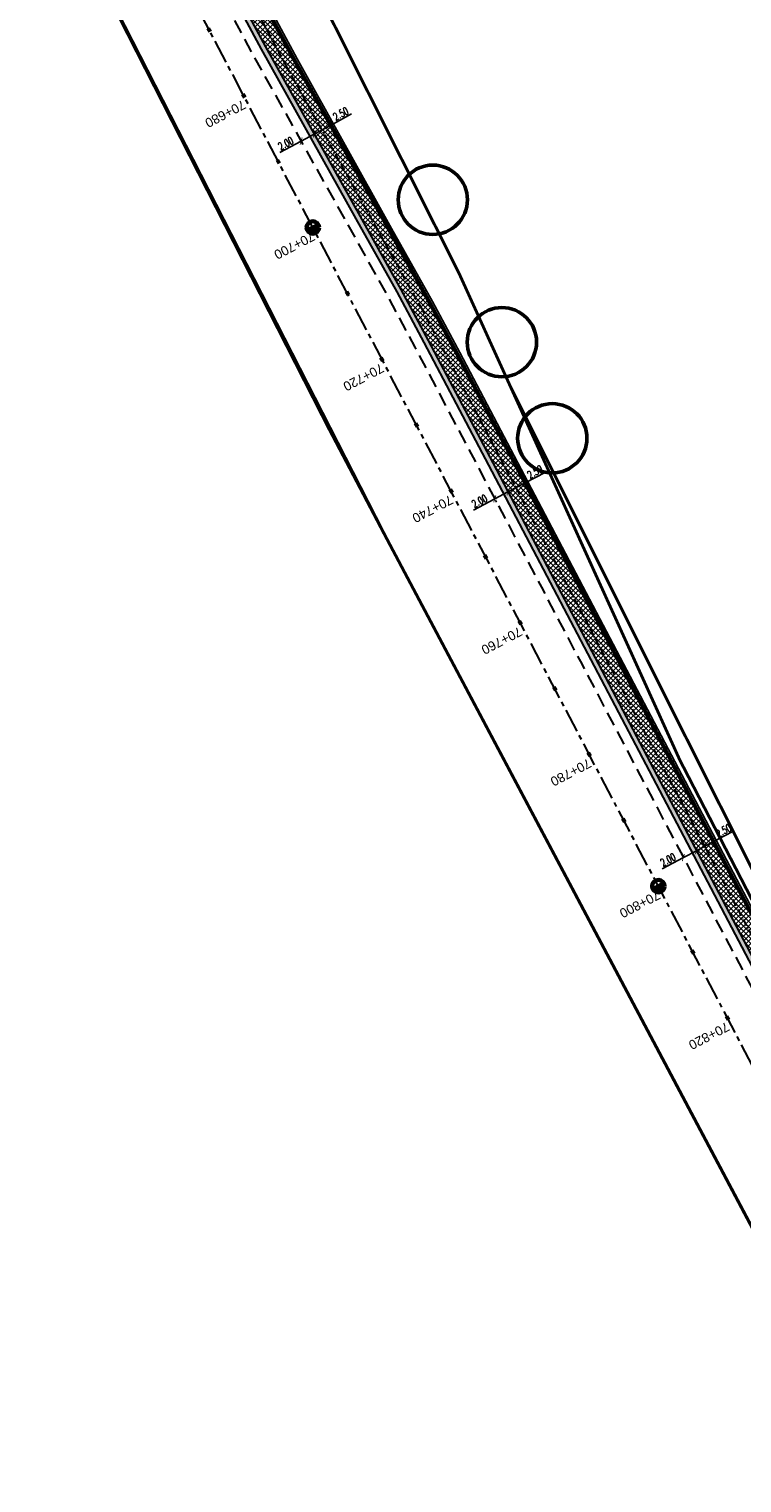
# Model space of a CAD drawing. Extents: x 7529638 to 7533737, y 5721204 to 5727900.
# Tile 3 of 24: x 7531635 to 7531731, y 5723895 to 5724091. Entities that reach past the tile are written whole.
import ezdxf

# ---------------------------------------------------------------- set-up
doc = ezdxf.new("R2010")
doc.units = 0
doc.header["$PDMODE"] = 1
doc.header["$PDSIZE"] = 0.3
for name, pattern in [('817-dzialki-09-05-04$0$HIDDEN', [0.375, 0.25, -0.125]), ('ACAD_ISO05W100', [33, 24, -3, 0, -3, 0, -3]), ('CENTER', [50.8, 31.75, -6.35, 6.35, -6.35]), ('HIDDEN', [9.525, 6.35, -3.175])]:
    doc.linetypes.add(name, pattern=pattern)
for name, color, linetype in [('C-DROGI-SYTUACJA-ETYKIETY', 7, 'Continuous'), ('D-pobocza', 60, 'Continuous'), ('D-wymiary', 1, 'Continuous')]:
    doc.layers.add(name, color=color, linetype=linetype)
for name, color, linetype, lineweight, true_color in [('D-bariery', 7, 'FENCELINE2', 30, 0xff0f0f), ('D-hatch-ciag-pieszo-rowerowy', 7, 'Continuous', 13, 0xff9f80), ('D-LR-etap-III', 7, '817-dzialki-09-05-04$0$HIDDEN', 50, 0x00008f), ('D-podzialy-dzialek', 7, 'Continuous', 50, 0xff3333), ('D-ścieki', 7, 'Continuous', 30, 0x0544ff)]:
    doc.layers.add(name, color=color, linetype=linetype, lineweight=lineweight, true_color=true_color)
for name, color, linetype, lineweight in [('D-krawędzie', 3, 'Continuous', 30), ('D-obrzeża', 2, 'Continuous', 30), ('D-oś', 10, 'CENTER', 30), ('D-pas-drogowy', 7, 'ACAD_ISO05W100', 50)]:
    doc.layers.add(name, color=color, linetype=linetype, lineweight=lineweight)
doc.styles.add('DIMTEXT', font='simplex.shx', dxfattribs={"width": 0.7})
doc.styles.get("Standard").update_dxf_attribs({"font": 'arial.ttf'})
doc.linetypes.add('FENCELINE2', pattern='A,6.35,-2.54,[132,ltypeshp.shx,S=2.54,R=0,X=-2.54,Y=0],-2.54,25.4', length=36.83)
doc.dimstyles.new('500', dxfattribs={"dimtxt": 1, "dimasz": 0.7, "dimexe": 0.2, "dimexo": 0.5, "dimgap": 0.2, "dimtad": 1, "dimrnd": 0.005, "dimzin": 0, "dimdsep": 46, "dimtxsty": 'DIMTEXT', "dimblk": 'ARCHTICK', "dimcen": 0, "dimclrd": 256, "dimclre": 256, "dimclrt": 2, "dimadec": 5, "dimazin": 0, "dimtfac": 1, "dimtofl": 0, "dimtmove": 0, "dimatfit": 3, "dimfxl": 1, "dimtolj": 1, "dimtzin": 0, "dimlwd": -1, "dimlwe": -1, "dimarcsym": 0})
pattern_1 = [(45, (0, 0), (-0.33675960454, 0.33675960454), []), (135, (0, 0), (-0.33675960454, -0.33675960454), [])]

# ---------------------------------------------------------------- blocks, each defined once
blk = doc.blocks.new('kilometraz')
at = {"linetype": 'ByBlock', "lineweight": -2}
blk.add_hatch(color=0, dxfattribs=at).paths.add_polyline_path([(0, -0.375, 0.414214), (0.375, 0, 0.414214), (0, 0.375)])
at = {"color": 0, "linetype": 'ByBlock', "lineweight": -2}
blk.add_line((0, 0.375), (0, -0.375), dxfattribs=at)
blk.add_circle((0, 0), 0.375, dxfattribs=at)
blk = doc.blocks.new('AeccTickLine')
at = {"color": 0, "linetype": 'ByBlock', "lineweight": -2}
blk.add_line((0, 1), (0, -1), dxfattribs=at)
blk = doc.blocks.new('_ArchTick')
at = {"color": 0, "linetype": 'ByBlock', "const_width": 0.15}
blk.add_lwpolyline([(-0.5, -0.5), (0.5, 0.5)], dxfattribs=at)
blk = doc.blocks.new('*D85')
at = {"layer": 'D-wymiary', "transparency": 16777216}
for p, q in [((7531701.47, 5724029.9), (7531704.34, 5724031.4)), ((7531699.26, 5724028.74), (7531701.47, 5724029.9)), ((7531699.5, 5724028.29), (7531699.36, 5724028.56)), ((7531701.71, 5724029.46), (7531701.57, 5724029.72))]:
    blk.add_line(p, q, dxfattribs=at)
at = {"layer": 'Defpoints', "color": 0, "transparency": 16777216}
for p in [(7531699.26, 5724028.74), (7531701.47, 5724029.9), (7531701.47, 5724029.9)]:
    blk.add_point(p, dxfattribs=at)
at = {"layer": 'D-wymiary', "transparency": 16777216, "xscale": 0.6999999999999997, "yscale": 0.6999999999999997, "zscale": 0.6999999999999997}
for p, rotation in [((7531701.47, 5724029.9), 27.74802577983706), ((7531699.26, 5724028.74), 207.7480257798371)]:
    blk.add_blockref('_ArchTick', p, dxfattribs=dict(at, rotation=rotation))
at = {"layer": 'D-wymiary', "color": 2, "transparency": 16777216, "insert": (7531702.89, 5724031.43), "char_height": 1, "attachment_point": 5, "rotation": 27.748, "style": 'DIMTEXT'}
blk.add_mtext('\\A1;2.50', dxfattribs=at)
blk = doc.blocks.new('*D89')
at = {"layer": 'D-wymiary', "transparency": 16777216}
for p, q in [((7531699.26, 5724028.74), (7531697.49, 5724027.81)), ((7531699.5, 5724028.29), (7531699.36, 5724028.56)), ((7531697.49, 5724027.81), (7531694.63, 5724026.3)), ((7531697.73, 5724027.36), (7531697.59, 5724027.63))]:
    blk.add_line(p, q, dxfattribs=at)
at = {"layer": 'Defpoints', "color": 0, "transparency": 16777216}
for p in [(7531699.26, 5724028.74), (7531697.49, 5724027.81), (7531697.49, 5724027.81)]:
    blk.add_point(p, dxfattribs=at)
at = {"layer": 'D-wymiary', "transparency": 16777216, "xscale": 0.6999999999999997, "yscale": 0.6999999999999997, "zscale": 0.6999999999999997}
for p, rotation in [((7531697.49, 5724027.81), 207.7480270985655), ((7531699.26, 5724028.74), 27.74802709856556)]:
    blk.add_blockref('_ArchTick', p, dxfattribs=dict(at, rotation=rotation))
at = {"layer": 'D-wymiary', "color": 2, "transparency": 16777216, "insert": (7531695.43, 5724027.51), "char_height": 1, "attachment_point": 5, "rotation": 27.748, "style": 'DIMTEXT'}
blk.add_mtext('\\A1;2.00', dxfattribs=at)
blk = doc.blocks.new('*D90')
at = {"layer": 'D-wymiary', "transparency": 16777216}
for p, q in [((7531722.84, 5723979.57), (7531719.98, 5723978.07)), ((7531722.61, 5723980.02), (7531722.75, 5723979.75)), ((7531724.61, 5723980.5), (7531722.84, 5723979.57)), ((7531724.38, 5723980.95), (7531724.52, 5723980.68))]:
    blk.add_line(p, q, dxfattribs=at)
at = {"layer": 'Defpoints', "color": 0, "transparency": 16777216}
for p in [(7531722.84, 5723979.57), (7531722.84, 5723979.57), (7531724.61, 5723980.5)]:
    blk.add_point(p, dxfattribs=at)
at = {"layer": 'D-wymiary', "transparency": 16777216, "xscale": 0.6999999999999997, "yscale": 0.6999999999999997, "zscale": 0.6999999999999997}
for p, rotation in [((7531722.84, 5723979.57), 207.7151053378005), ((7531724.61, 5723980.5), 27.71510533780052)]:
    blk.add_blockref('_ArchTick', p, dxfattribs=dict(at, rotation=rotation))
at = {"layer": 'D-wymiary', "color": 2, "transparency": 16777216, "insert": (7531720.78, 5723979.28), "char_height": 1, "attachment_point": 5, "rotation": 27.7151, "style": 'DIMTEXT'}
blk.add_mtext('\\A1;2.00', dxfattribs=at)
blk = doc.blocks.new('*D103')
at = {"layer": 'D-wymiary', "linetype": 'ByBlock', "transparency": 16777216}
for p, q in [((7531726.82, 5723981.67), (7531729.69, 5723983.17)), ((7531724.61, 5723980.5), (7531726.82, 5723981.67)), ((7531727.06, 5723981.22), (7531726.92, 5723981.49)), ((7531724.84, 5723980.06), (7531724.71, 5723980.33))]:
    blk.add_line(p, q, dxfattribs=at)
at = {"layer": 'Defpoints', "color": 0, "linetype": 'ByBlock', "transparency": 16777216}
for p in [(7531726.82, 5723981.67), (7531726.82, 5723981.67), (7531724.61, 5723980.5)]:
    blk.add_point(p, dxfattribs=at)
at = {"layer": 'D-wymiary', "linetype": 'ByBlock', "transparency": 16777216, "xscale": 0.6999999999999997, "yscale": 0.6999999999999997, "zscale": 0.6999999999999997}
for p, rotation in [((7531726.82, 5723981.67), 27.715105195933), ((7531724.61, 5723980.5), 207.715105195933)]:
    blk.add_blockref('_ArchTick', p, dxfattribs=dict(at, rotation=rotation))
at = {"layer": 'D-wymiary', "color": 2, "linetype": 'ByBlock', "transparency": 16777216, "insert": (7531728.24, 5723983.2), "char_height": 1, "attachment_point": 5, "rotation": 27.7151, "style": 'DIMTEXT'}
blk.add_mtext('\\A1;2.50', dxfattribs=at)
blk = doc.blocks.new('*D123')
at = {"layer": 'D-wymiary', "transparency": 16777216}
for p, q in [((7531675.38, 5724078.03), (7531678.22, 5724079.56)), ((7531673.21, 5724076.86), (7531675.38, 5724078.03)), ((7531675.61, 5724077.59), (7531675.47, 5724077.85)), ((7531673.44, 5724076.42), (7531673.3, 5724076.68))]:
    blk.add_line(p, q, dxfattribs=at)
at = {"layer": 'Defpoints', "color": 0, "transparency": 16777216}
for p in [(7531675.38, 5724078.03), (7531675.38, 5724078.03), (7531673.21, 5724076.86)]:
    blk.add_point(p, dxfattribs=at)
at = {"layer": 'D-wymiary', "transparency": 16777216, "xscale": 0.6999999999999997, "yscale": 0.6999999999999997, "zscale": 0.6999999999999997}
for p, rotation in [((7531673.21, 5724076.86), 208.289932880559), ((7531675.38, 5724078.03), 28.28993288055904)]:
    blk.add_blockref('_ArchTick', p, dxfattribs=dict(at, rotation=rotation))
at = {"layer": 'D-wymiary', "color": 2, "transparency": 16777216, "insert": (7531676.78, 5724079.58), "char_height": 1, "attachment_point": 5, "rotation": 28.2899, "style": 'DIMTEXT'}
blk.add_mtext('\\A1;2.50', dxfattribs=at)
blk = doc.blocks.new('*D124')
at = {"layer": 'D-wymiary', "transparency": 16777216}
for p, q in [((7531671.45, 5724075.91), (7531668.6, 5724074.38)), ((7531673.21, 5724076.86), (7531671.45, 5724075.91)), ((7531671.68, 5724075.47), (7531671.54, 5724075.74)), ((7531673.44, 5724076.42), (7531673.3, 5724076.68))]:
    blk.add_line(p, q, dxfattribs=at)
at = {"layer": 'Defpoints', "color": 0, "transparency": 16777216}
for p in [(7531671.45, 5724075.91), (7531671.45, 5724075.91), (7531673.21, 5724076.86)]:
    blk.add_point(p, dxfattribs=at)
at = {"layer": 'D-wymiary', "transparency": 16777216, "xscale": 0.6999999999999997, "yscale": 0.6999999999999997, "zscale": 0.6999999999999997}
for p, rotation in [((7531673.21, 5724076.86), 28.28993289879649), ((7531671.45, 5724075.91), 208.2899328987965)]:
    blk.add_blockref('_ArchTick', p, dxfattribs=dict(at, rotation=rotation))
at = {"layer": 'D-wymiary', "color": 2, "transparency": 16777216, "insert": (7531669.38, 5724075.6), "char_height": 1, "attachment_point": 5, "rotation": 28.2899, "style": 'DIMTEXT'}
blk.add_mtext('\\A1;2.00', dxfattribs=at)

msp = doc.modelspace()

# ---------------------------------------------------------------- hatches: boundary and pattern name
at = {"layer": 'D-hatch-ciag-pieszo-rowerowy'}
h = msp.add_hatch(dxfattribs=at)
h.set_pattern_fill('ANSI37', color=256, scale=0.15, style=0)
h.set_pattern_definition(pattern_1)
h.paths.add_polyline_path([(7531670.459, 5724086.719), (7531652.861, 5724119.415), (7531649.994, 5724119.544), (7531666.66, 5724088.578), (7531679.391, 5724065.76), (7531684.868, 5724055.947), (7531688.519, 5724049.118), (7531697.217, 5724032.629), (7531705.519, 5724016.848), (7531710.985, 5724006.444), (7531717.725, 5723993.613), (7531720.609, 5723993.497), (7531714.804, 5724004.546), (7531709.338, 5724014.95), (7531701.035, 5724030.733), (7531692.333, 5724047.23), (7531688.668, 5724054.085), (7531683.18, 5724063.918)])
h = msp.add_hatch(dxfattribs=at)
h.set_pattern_fill('ANSI37', color=256, scale=0.15, style=0)
h.set_pattern_definition(pattern_1)
h.paths.add_polyline_path([(7531754.352, 5723930.752), (7531754.819, 5723928.454), (7531757.839, 5723926.145), (7531757.375, 5723928.427)])
h.paths.add_polyline_path([(7531731.715, 5723966.988), (7531733.968, 5723968.068), (7531731.885, 5723972.032), (7531724.979, 5723985.179), (7531720.609, 5723993.497), (7531717.725, 5723993.613), (7531728.066, 5723973.93)])
at = {"layer": 'D-ścieki', "linetype": 'ByBlock', "true_color": 0x00cccc}
h = msp.add_hatch(color=132, dxfattribs=at)
edge = h.paths.add_edge_path()
edge.add_line((7531737.416, 5723957.405), (7531736.306, 5723956.962))
edge.add_line((7531736.306, 5723956.962), (7531727.535, 5723973.651))
edge.add_line((7531727.535, 5723973.651), (7531720.628, 5723986.798))
edge.add_line((7531720.628, 5723986.798), (7531710.454, 5724006.165))
edge.add_line((7531710.454, 5724006.165), (7531704.988, 5724016.569))
edge.add_line((7531704.988, 5724016.569), (7531696.686, 5724032.349))
edge.add_line((7531696.686, 5724032.349), (7531687.989, 5724048.837))
edge.add_line((7531687.989, 5724048.837), (7531684.341, 5724055.659))
edge.add_line((7531684.341, 5724055.659), (7531678.867, 5724065.468))
edge.add_line((7531678.867, 5724065.468), (7531666.134, 5724088.29))
edge.add_line((7531666.134, 5724088.29), (7531645.571, 5724126.496))
edge.add_arc((7531672.516, 5724140.998), 30.6, 198.0068, 208.28993, ccw=False)
edge.add_line((7531643.415, 5724131.539), (7531641.442, 5724137.609))
edge.add_arc((7531613.482, 5724128.52), 29.4, 18.0068, 27.68842)
edge.add_line((7531639.515, 5724142.181), (7531638.604, 5724143.917))
edge.add_line((7531638.604, 5724143.917), (7531639.136, 5724144.196))
edge.add_line((7531639.136, 5724144.196), (7531640.046, 5724142.46))
edge.add_arc((7531613.482, 5724128.52), 30, 18.0068, 27.68842, ccw=False)
edge.add_line((7531642.012, 5724137.794), (7531643.985, 5724131.724))
edge.add_arc((7531672.516, 5724140.998), 30, 198.0068, 208.28993)
edge.add_line((7531646.099, 5724126.78), (7531666.66, 5724088.578))
edge.add_line((7531666.66, 5724088.578), (7531679.391, 5724065.76))
edge.add_line((7531679.391, 5724065.76), (7531684.868, 5724055.947))
edge.add_line((7531684.868, 5724055.947), (7531688.519, 5724049.118))
edge.add_line((7531688.519, 5724049.118), (7531697.217, 5724032.629))
edge.add_line((7531697.217, 5724032.629), (7531705.519, 5724016.848))
edge.add_line((7531705.519, 5724016.848), (7531710.985, 5724006.444))
edge.add_line((7531710.985, 5724006.444), (7531721.159, 5723987.077))
edge.add_line((7531721.159, 5723987.077), (7531728.066, 5723973.93))
edge.add_line((7531728.066, 5723973.93), (7531736.632, 5723957.631))
edge.add_line((7531736.632, 5723957.631), (7531737.21, 5723957.862))
edge.add_line((7531737.21, 5723957.862), (7531737.416, 5723957.405))

# ---------------------------------------------------------------- linework, layer by layer
at = {"layer": 'D-bariery', "ltscale": 0.05, "flags": 128}
msp.add_lwpolyline([(7531734.881, 5723966.869), (7531732.106, 5723972.149), (7531725.2, 5723985.295), (7531715.025, 5724004.662), (7531709.56, 5724015.066), (7531701.256, 5724030.849), (7531692.554, 5724047.347), (7531688.887, 5724054.205), (7531683.398, 5724064.039), (7531670.678, 5724086.839), (7531650.127, 5724125.022, -0.0448988), (7531648.207, 5724129.513), (7531644.33, 5724141.441, 0.0041232), (7531642.358, 5724146.664), (7531634.724, 5724160.674), (7531619.643, 5724189.954, 0.0119394), (7531616.246, 5724194.949), (7531608.428, 5724205.159, -0.0424273), (7531605.942, 5724209.049), (7531593.457, 5724232.804), (7531571.935, 5724273.831), (7531559.31, 5724297.911), (7531534.074, 5724346.085), (7531521.203, 5724370.635)], format="xyb", dxfattribs=at)
at = {"layer": 'D-krawędzie', "linetype": 'HIDDEN', "ltscale": 0.3, "flags": 128}
msp.add_lwpolyline([(7530572.01, 5726166.06), (7530620.381, 5726072.761), (7530641.555, 5726032.008), (7530660.961, 5725995.07), (7530689.128, 5725941.54), (7530707.336, 5725907.032), (7530725.256, 5725873.093), (7530743.97, 5725837.654), (7530770.527, 5725787.119), (7530787.864, 5725754.267), (7530809.898, 5725712.542), (7530824.739, 5725684.389), (7530840.856, 5725653.693), (7530860.675, 5725616.154), (7530865.283, 5725607.394), (7530878.05, 5725583.08), (7530918.172, 5725507.178), (7530950.163, 5725446.305), (7530993.419, 5725364.265), (7531022.766, 5725308.719), (7531053.81, 5725249.872), (7531081.166, 5725197.875), (7531103.902, 5725154.541), (7531128.123, 5725108.448), (7531149.3, 5725068.25), (7531167.38, 5725033.767), (7531197.165, 5724976.988), (7531228.151, 5724918.034), (7531253.153, 5724870.491), (7531286.796, 5724806.654), (7531306.74, 5724768.665), (7531335.094, 5724714.652), (7531357.319, 5724672.439), (7531373.645, 5724641.454), (7531392.162, 5724605.999), (7531418.48, 5724555.853), (7531439.727, 5724515.582), (7531468.399, 5724461.077), (7531491.782, 5724416.528), (7531531.99, 5724339.833), (7531557.227, 5724291.659), (7531569.852, 5724267.577), (7531591.376, 5724226.548), (7531610.004, 5724191.103), (7531616.883, 5724177.999), (7531629.985, 5724153.025), (7531641.007, 5724132.022), (7531664.906, 5724087.617), (7531677.644, 5724064.786), (7531683.112, 5724054.988), (7531686.753, 5724048.18), (7531695.448, 5724031.697), (7531703.749, 5724015.917), (7531709.214, 5724005.514), (7531719.389, 5723986.147), (7531726.295, 5723973), (7531732.741, 5723960.736), (7531735.13, 5723956.19)], dxfattribs=at)
at = {"layer": 'D-LR-etap-III', "ltscale": 10, "flags": 128}
msp.add_lwpolyline([(7531750.474, 5723895.103, 0.4, 0.4, 0), (7531750.505, 5723895.13, 0.4, 0.4, 0), (7531682.71, 5724022.92, 0.4, 0.4, 0), (7531619.177, 5724147.204, 0.4, 0.4, 0), (7531592.309, 5724198.489, 0.4, 0.4, 0), (7531553.264, 5724272.919, 0.4, 0.4, 0), (7531504.02, 5724366.79, 0.4, 0.4, 0), (7531482.09, 5724407.62, 0.4, 0.4, 0), (7531412.35, 5724541.183, 0.4, 0.4, 0), (7531388.464, 5724586.93, 0.4, 0.4, 0), (7531345.12, 5724669.94, 0.4, 0.4, 0), (7531127.66, 5725081.67, 0.4, 0.4, 0), (7531059.253, 5725211.041, 0.4, 0.4, 0), (7531008.007, 5725307.954, 0.4, 0.4, 0), (7530964.182, 5725390.836, 0.4, 0.4, 0), (7530914.557, 5725484.684, 0.4, 0.4, 0), (7530865.243, 5725577.494, 0.4, 0.4, 0), (7530840.085, 5725624.059, 0.4, 0.4, 0), (7530802.56, 5725694.925, 0.4, 0.4, 0), (7530755.54, 5725787.51, 0.4, 0.4, 0), (7530708.718, 5725876.303, 0.4, 0.4, 0), (7530695.12, 5725902.09, 0.4, 0.4, 0), (7530642.914, 5726001.078, 0.4, 0.4, 0), (7530634.935, 5726016.147, 0.4, 0.4, 0), (7530610.82, 5726061.93, 0.4, 0.4, 0), (7530610.82, 5726061.93, 0.4, 0.4, 0), (7530607.21, 5726063.51, 0.4, 0.4, 0), (7530597.42, 5726080.68, 0.4, 0.4, 0), (7530591.16, 5726088.44, 0.4, 0.4, 0), (7530581.28, 5726107.21, 0.4, 0.4, 0), (7530571.29, 5726130.56, 0.4, 0.4, 0), (7530549.555, 5726171.527, 0.4, 0.4, 0), (7530531.014, 5726206.474, 0.4, 0.4, 0), (7530516.461, 5726236.017, 0.4, 0.4, 0), (7530500.799, 5726266.141, 0.4, 0.4, 0), (7530491.35, 5726283.94, 0.4, 0.4, 0), (7530482.4, 5726303.41, 0.4, 0.4, 0), (7530482.4, 5726303.41, 0.4, 0.4, 0), (7530450.41, 5726357.28, 0.4, 0.4, 0), (7530397.759, 5726458.5, 0.4, 0.4, 0), (7530334.708, 5726583.665, 0.4, 0.4, 0), (7530303.939, 5726645.168, 0.4, 0.4, 0), (7530300.51, 5726651.778, 0.4, 0.4, 0), (7530289.214, 5726671.967, 0.4, 0.4, 0), (7530281.54, 5726685.57, 0.4, 0.4, 0), (7530261.371, 5726724.163, 0.4, 0.4, 0), (7530254.03, 5726738.21, 0.4, 0.4, 0), (7530197.22, 5726845.06, 0.4, 0.4, 0), (7530194.71, 5726849.15, 0.4, 0.4, 0), (7530195.92, 5726850.75, 0.4, 0.4, 0), (7530170.547, 5726892.961, 0.4, 0.4, 0), (7530143.175, 5726945.066, 0.4, 0.4, 0), (7530105.06, 5727018.32, 0.4, 0.4, 0), (7530100.06, 5727027.16, 0.4, 0.4, 0), (7530062.319, 5727099.625, 0.4, 0.4, 0), (7530015.379, 5727189.42, 0.4, 0.4, 0), (7529983.208, 5727250.207, 0.4, 0.4, 0), (7529953.284, 5727306.747, 0.4, 0.4, 0), (7529900.671, 5727406.159, 0.4, 0.4, 0), (7529890.63, 5727425.131, 0.4, 0.4, 0), (7529875.155, 5727454.426, 0.4, 0.4, 0), (7529857.56, 5727487.787, 0.4, 0.4, 0), (7529835.194, 5727530.193, 0.4, 0.4, 0), (7529811.741, 5727574.662, 0.4, 0.4, 0), (7529792.102, 5727611.923, 0.4, 0.4, 0), (7529768.066, 5727657.47, 0.4, 0.4, 0), (7529755.211, 5727682.131, 0.4, 0.4, 0), (7529753.31, 5727681.13, 0.4, 0.4, 0), (7529739.21, 5727707.77, 0.4, 0.4, 0), (7529735.395, 5727711.252, 0.4, 0.4, 0), (7529725.42, 5727730.2, 0.4, 0.4, 0), (7529723.55, 5727729.88, 0.4, 0.4, 0), (7529697.302, 5727779.642, 0.4, 0.4, 0), (7529719.413, 5727790.898, 0.4, 0.4, 0), (7529736.46, 5727758.74, 0.4, 0.4, 0.0460321), (7529740.444, 5727753.465, 0.4, 0.4, 0), (7529741.648, 5727752.231, 0.4, 0.4, -0.0717852), (7529745.223, 5727747.325, 0.4, 0.4, 0), (7529749.949, 5727738.389, 0.4, 0.4, 0), (7529777.124, 5727686.992, 0.4, 0.4, 0), (7529796.062, 5727651.09, 0.4, 0.4, 0), (7529814.579, 5727616.605, 0.4, 0.4, 0), (7529839.955, 5727570.082, 0.4, 0.4, 0), (7529859.864, 5727533.021, 0.4, 0.4, 0), (7529880.997, 5727493.182, 0.4, 0.4, 0), (7529904.798, 5727448.507, 0.4, 0.4, 0), (7529920.757, 5727418.287, 0.4, 0.4, 0), (7529946.499, 5727367.895, 0.4, 0.4, 0), (7529971.896, 5727319.981, 0.4, 0.4, 0), (7529988.437, 5727288.487, 0.4, 0.4, 0), (7529996.992, 5727272.627, 0.4, 0.4, 0), (7530017.129, 5727234.286, 0.4, 0.4, 0), (7530032.82, 5727204.742, 0.4, 0.4, 0), (7530051.161, 5727170.054, 0.4, 0.4, 0), (7530068.798, 5727136.771, 0.4, 0.4, 0), (7530090.027, 5727095.971, 0.4, 0.4, 0), (7530107.701, 5727063.401, 0.4, 0.4, 0), (7530136.275, 5727011.384, 0.4, 0.4, 0), (7530162.713, 5726962.886, 0.4, 0.4, 0), (7530186.28, 5726918.985, 0.4, 0.4, 0), (7530207.082, 5726878.943, 0.4, 0.4, 0), (7530230.626, 5726834.519, 0.4, 0.4, 0), (7530260.222, 5726778.245, 0.4, 0.4, 0), (7530265.608, 5726773.238, 0.4, 0.4, 0), (7530276.571, 5726763.69, 0.4, 0.4, 0), (7530289.767, 5726738.01, 0.4, 0.4, 0), (7530291.165, 5726721.546, 0.4, 0.4, 0), (7530295.342, 5726713.088, 0.4, 0.4, 0), (7530301.678, 5726700.637, 0.4, 0.4, 0), (7530324.365, 5726656.792, 0.4, 0.4, 0), (7530342.136, 5726623.047, 0.4, 0.4, 0), (7530359.054, 5726590.648, 0.4, 0.4, 0), (7530382.017, 5726547.444, 0.4, 0.4, 0), (7530405.164, 5726503.164, 0.4, 0.4, 0), (7530426.654, 5726462.186, 0.4, 0.4, 0), (7530447.035, 5726423.303, 0.4, 0.4, 0), (7530470, 5726379.319, 0.4, 0.4, 0), (7530489.471, 5726342.493, 0.4, 0.4, 0), (7530508.631, 5726306.285, 0.4, 0.4, 0), (7530529.209, 5726266.894, 0.4, 0.4, 0), (7530544.133, 5726237.806, 0.4, 0.4, 0), (7530554.936, 5726217.866, 0.4, 0.4, 0.0204379), (7530556.557, 5726215.146, 0.4, 0.4, 0), (7530564.205, 5726203.429, 0.4, 0.4, -0.0241664), (7530566.219, 5726199.99, 0.4, 0.4, 0), (7530569.433, 5726193.841, 0.4, 0.4, -0.0214946), (7530571.303, 5726189.853, 0.4, 0.4, 0), (7530574.17, 5726182.99, 0.4, 0.4, 0.0225353), (7530576.043, 5726179.017, 0.4, 0.4, 0), (7530580.578, 5726170.428, 0.4, 0.4, 0), (7530583.3, 5726167.41, 0.4, 0.4, 0), (7530588.019, 5726160.183, 0.4, 0.4, 0), (7530598.618, 5726155.264, 0.4, 0.4, 0), (7530608.258, 5726140.497, 0.4, 0.4, 0), (7530603.27, 5726136.83, 0.4, 0.4, 0), (7530606.53, 5726131.84, 0.4, 0.4, 0), (7530603.992, 5726123.395, 0.4, 0.4, 0), (7530604.725, 5726122.208, 0.4, 0.4, -0.0171909), (7530608.179, 5726116.165, 0.4, 0.4, 0), (7530628.536, 5726077.513, 0.4, 0.4, 0), (7530650.61, 5726035.728, 0.4, 0.4, 0), (7530669.66, 5725998.908, 0.4, 0.4, 0), (7530697.662, 5725945.732, 0.4, 0.4, 0), (7530716.009, 5725911.041, 0.4, 0.4, 0), (7530734.249, 5725876.731, 0.4, 0.4, 0), (7530752.493, 5725841.77, 0.4, 0.4, 0), (7530779.501, 5725790.396, 0.4, 0.4, 0), (7530796.713, 5725757.721, 0.4, 0.4, 0), (7530818.11, 5725716.812, 0.4, 0.4, 0), (7530832.483, 5725688.463, 0.4, 0.4, 0), (7530848.599, 5725657.77, 0.4, 0.4, 0), (7530868.416, 5725620.234, 0.4, 0.4, 0), (7530873.03, 5725611.462, 0.4, 0.4, 0), (7530879.813, 5725598.545, 0.4, 0.4, 0.1336076), (7530886.517, 5725591.336, 0.4, 0.4, 0), (7530889.092, 5725589.736, 0.4, 0.4, -0.0197443), (7530902.424, 5725580.208, 0.4, 0.4, 0), (7530905.83, 5725573.47, 0.4, 0.4, -0.019389), (7530909.092, 5725555.549, 0.4, 0.4, 0), (7530909.405, 5725546.422, 0.4, 0.4, 0), (7530926.738, 5725511.613, 0.4, 0.4, 0), (7530959.045, 5725450.186, 0.4, 0.4, 0), (7531002.124, 5725368.289, 0.4, 0.4, 0), (7531031.647, 5725313.275, 0.4, 0.4, 0), (7531063.399, 5725254.295, 0.4, 0.4, 0), (7531090.471, 5725202.703, 0.4, 0.4, 0), (7531113.223, 5725158.577, 0.4, 0.4, 0), (7531150.831, 5725086.712, 0.4, 0.4, 0), (7531159.28, 5725076.787, 0.4, 0.4, 0), (7531166.31, 5725074.58, 0.4, 0.4, 0), (7531172.29, 5725062.58, 0.4, 0.4, 0), (7531170.59, 5725055.606, 0.4, 0.4, 0), (7531174.952, 5725040.351, 0.4, 0.4, 0), (7531205.998, 5724981.579, 0.4, 0.4, 0), (7531237.222, 5724922.816, 0.4, 0.4, 0), (7531262.39, 5724875.283, 0.4, 0.4, 0), (7531296.078, 5724811.596, 0.4, 0.4, 0), (7531315.935, 5724773.526, 0.4, 0.4, 0), (7531345.276, 5724720.081, 0.4, 0.4, 0), (7531366.586, 5724677.208, 0.4, 0.4, 0), (7531382.715, 5724645.976, 0.4, 0.4, 0), (7531401.299, 5724610.875, 0.4, 0.4, 0), (7531427.288, 5724560.489, 0.4, 0.4, 0), (7531449.111, 5724520.398, 0.4, 0.4, 0), (7531477.65, 5724466.021, 0.4, 0.4, 0), (7531500.996, 5724421.113, 0.4, 0.4, 0), (7531512.961, 5724397.937, 0.4, 0.4, 0.002391), (7531518.819, 5724389.827, 0.4, 0.4, 0), (7531526.32, 5724379.39, 0.4, 0.4, 0), (7531539.05, 5724355.274, 0.4, 0.4, 0), (7531567.497, 5724301.386, 0.4, 0.4, 0), (7531601.021, 5724241.29, 0.4, 0.4, 0), (7531634.984, 5724179.164, 0.4, 0.4, 0), (7531649, 5724153.82, 0.4, 0.4, 0), (7531666.786, 5724113.659, 0.4, 0.4, 0), (7531674.55, 5724094.21, 0.4, 0.4, 0), (7531682.84, 5724077.713, 0.4, 0.4, 0), (7531692.69, 5724058.11, 0.4, 0.4, 0), (7531692.69, 5724058.11, 0.4, 0.4, 0), (7531699.47, 5724043.17, 0.4, 0.4, 0), (7531719.792, 5724002.494, 0.4, 0.4, 0), (7531737.748, 5723966.758, 0.4, 0.4, 0), (7531754.514, 5723945.886, 0.4, 0.4, 0), (7531764.652, 5723934.667, 0.4, 0.4, 0), (7531780.08, 5723929.25, 0.4, 0.4, 0), (7531792.612, 5723906.338, 0.4, 0.4, 0), (7531792.612, 5723906.338, 0.4, 0.4, 0), (7531756.962, 5723883.055, 0.4, 0.4, 0), (7531750.46, 5723895.13, 0.4, 0.4, 0), (7531750.46, 5723895.13, 0, 0, 0)], format="xyseb", dxfattribs=at)
at = {"layer": 'D-obrzeża'}
msp.add_lwpolyline([(7531780.894, 5723900.509), (7531779.425, 5723903.067, 0.1186133), (7531777.818, 5723904.767), (7531765.06, 5723913.076, -0.2009158), (7531758.547, 5723922.659), (7531755.443, 5723937.941, 0.1118002), (7531751.816, 5723945.995), (7531743.065, 5723957.61, 0.0485965), (7531740.441, 5723960.466), (7531738.437, 5723962.263, -0.089262), (7531734.082, 5723967.852), (7531731.885, 5723972.032), (7531724.979, 5723985.179), (7531714.804, 5724004.546), (7531709.338, 5724014.95), (7531701.035, 5724030.733), (7531692.333, 5724047.23), (7531688.668, 5724054.085), (7531683.18, 5724063.918), (7531670.459, 5724086.719), (7531649.907, 5724124.904, -0.0448988)], format="xyb", dxfattribs=at)
at = {"layer": 'D-oś', "ltscale": 0.1}
msp.add_lwpolyline([(7531812.381, 5723798.617), (7531655.397, 5724097.9), (7531637.916, 5724130.379), (7531626.886, 5724151.399), (7531613.784, 5724176.372), (7531606.906, 5724189.475), (7531588.276, 5724224.922), (7531566.752, 5724265.952), (7531554.126, 5724290.035), (7531528.89, 5724338.207), (7531488.683, 5724414.901), (7531465.302, 5724459.448)], dxfattribs=at)
at = {"layer": 'D-oś', "ltscale": 0.03}
msp.add_lwpolyline([(7531648.088, 5724125.646), (7531669.363, 5724086.118), (7531669.363, 5724086.118), (7531687.571, 5724053.485), (7531687.571, 5724053.485), (7531687.571, 5724053.485), (7531687.571, 5724053.485), (7531733.076, 5723967.067, 0.0890601), (7531737.423, 5723961.493), (7531739.516, 5723959.617, -0.0485965), (7531742.14, 5723956.76), (7531750.648, 5723945.469, -0.1118002), (7531754.274, 5723937.414), (7531757.426, 5723921.898, 0.2009158), (7531763.94, 5723912.314), (7531771.974, 5723907.082, -0.1312282), (7531777.15, 5723901.327), (7531783.375, 5723889.12)], format="xyb", dxfattribs=at)
at = {"layer": 'D-pas-drogowy', "ltscale": 0.2, "flags": 128}
msp.add_lwpolyline([(7531633.019, 5724182.834, 0.4, 0.4, 0), (7531617.559, 5724211.608, 0.4, 0.4, 0), (7531566.784, 5724302.736, 0.4, 0.4, 0), (7531538.419, 5724356.47, 0.4, 0.4, 0), (7531526.32, 5724379.39, 0.4, 0.4, 0), (7531516.102, 5724393.607, 0.4, 0.4, 0.0014851), (7531513.78, 5724396.838, 0.4, 0.4, 0), (7531501.87, 5724413.41, 0.4, 0.4, 0), (7531474.926, 5724464.508, 0.4, 0.4, 0), (7531446.2, 5724518.992, 0.4, 0.4, 0), (7531424.962, 5724559.262, 0.4, 0.4, 0), (7531398.444, 5724609.566, 0.4, 0.4, 0), (7531379.647, 5724645.216, 0.4, 0.4, 0), (7531365.23, 5724672.56, 0.4, 0.4, 0), (7531341.306, 5724717.915, 0.4, 0.4, 0), (7531312.9, 5724771.789, 0.4, 0.4, 0), (7531292.591, 5724810.307, 0.4, 0.4, 0), (7531259.392, 5724873.271, 0.4, 0.4, 0), (7531233.74, 5724921.923, 0.4, 0.4, 0), (7531203.073, 5724980.092, 0.4, 0.4, 0), (7531173.471, 5725036.225, 0.4, 0.4, 0), (7531168.27, 5725046.09, 0.4, 0.4, 0), (7531172.29, 5725062.58, 0.4, 0.4, 0), (7531166.31, 5725074.58, 0.4, 0.4, 0), (7531150.32, 5725079.6, 0.4, 0.4, 0), (7531141.5, 5725096.43, 0.4, 0.4, 0), (7531109.312, 5725157.814, 0.4, 0.4, 0), (7531086.641, 5725201.048, 0.4, 0.4, 0), (7531059.198, 5725253.384, 0.4, 0.4, 0), (7531028.207, 5725312.489, 0.4, 0.4, 0), (7530999.105, 5725367.99, 0.4, 0.4, 0), (7530956.248, 5725449.725, 0.4, 0.4, 0), (7530924.398, 5725510.464, 0.4, 0.4, 0), (7530897.51, 5725561.74, 0.4, 0.4, 0), (7530894.46, 5725566.14, 0.4, 0.4, 0), (7530892.16, 5725570.49, 0.4, 0.4, 0), (7530869.363, 5725613.307, 0.4, 0.4, 0), (7530861.694, 5725627.705, 0.4, 0.4, 0), (7530852.74, 5725644.52, 0.4, 0.4, 0), (7530831.51, 5725684.2, 0.4, 0.4, 0), (7530811.13, 5725722.52, 0.4, 0.4, 0), (7530792.348, 5725757.941, 0.4, 0.4, 0), (7530768.03, 5725803.8, 0.4, 0.4, 0), (7530748.769, 5725840.179, 0.4, 0.4, 0), (7530727.7, 5725879.97, 0.4, 0.4, 0), (7530712.098, 5725909.545, 0.4, 0.4, 0), (7530693.644, 5725944.645, 0.4, 0.4, 0), (7530665.702, 5725997.539, 0.4, 0.4, 0), (7530641.76, 5726042.88, 0.4, 0.4, 0), (7530616.5, 5726091.48, 0.4, 0.4, 0), (7530604.628, 5726114.32, 0.4, 0.4, -0.0077628), (7530602.5, 5726118.43, 0.4, 0.4, 0), (7530603.992, 5726123.395, 0.4, 0.4, 0), (7530606.53, 5726131.84, 0.4, 0.4, 0), (7530603.27, 5726136.83, 0.4, 0.4, 0), (7530593.776, 5726151.369, 0.4, 0.4, 0), (7530590.203, 5726156.84, 0.4, 0.4, 0), (7530583.3, 5726167.41, 0.4, 0.4, 0), (7530580.578, 5726170.428, 0.4, 0.4, 0), (7530575.85, 5726175.67, 0.4, 0.4, 0), (7530569.01, 5726186.66, 0.4, 0.4, 0), (7530562.555, 5726199.189, 0.4, 0.4, 0), (7530555.67, 5726211.39, 0.4, 0.4, 0), (7530548.29, 5726224.23, 0.4, 0.4, 0), (7530540.58, 5726237.71, 0.4, 0.4, 0), (7530532.68, 5726252.65, 0.4, 0.4, 0), (7530524.06, 5726269.35, 0.4, 0.4, 0), (7530502.82, 5726309.91, 0.4, 0.4, 0), (7530488.83, 5726336.63, 0.4, 0.4, 0), (7530466.03, 5726380.16, 0.4, 0.4, 0), (7530438.47, 5726432.77, 0.4, 0.4, 0), (7530424.53, 5726459.09, 0.4, 0.4, 0), (7530401.63, 5726502.97, 0.4, 0.4, 0), (7530383.38, 5726538.06, 0.4, 0.4, 0), (7530353.97, 5726593.52, 0.4, 0.4, 0), (7530338.47, 5726622.74, 0.4, 0.4, 0), (7530322.01, 5726653.88, 0.4, 0.4, 0), (7530297.54, 5726700.33, 0.4, 0.4, 0), (7530287.38, 5726719.6, 0.4, 0.4, 0), (7530285.95, 5726722.316, 0.4, 0.4, 0), (7530280.26, 5726733.12, 0.4, 0.4, 0), (7530266.73, 5726758.74, 0.4, 0.4, 0), (7530260.42, 5726770.47, 0.4, 0.4, 0), (7530253.25, 5726783.82, 0.4, 0.4, 0), (7530244.95, 5726799.33, 0.4, 0.4, 0), (7530239.39, 5726808.49, 0.4, 0.4, 0), (7530238.29, 5726807.9, 0.4, 0.4, 0), (7530218.11, 5726850.67, 0.4, 0.4, 0), (7530175.907, 5726928.168, 0.4, 0.4, 0), (7530096.68, 5727076.15, 0.4, 0.4, 0), (7530094.68, 5727079.89, 0.4, 0.4, 0), (7530064.597, 5727135.523, 0.4, 0.4, 0), (7530046.731, 5727168.892, 0.4, 0.4, 0), (7530025.803, 5727208.461, 0.4, 0.4, 0), (7530012.847, 5727232.979, 0.4, 0.4, 0), (7529994.15, 5727268.45, 0.4, 0.4, 0), (7529981.671, 5727291.93, 0.4, 0.4, 0), (7529949.89, 5727351.73, 0.4, 0.4, 0), (7529924.75, 5727399.03, 0.4, 0.4, 0), (7529915.516, 5727417.1, 0.4, 0.4, 0), (7529885.83, 5727475.19, 0.4, 0.4, 0), (7529862.56, 5727519.97, 0.4, 0.4, 0), (7529852.985, 5727538.191, 0.4, 0.4, 0), (7529836.513, 5727569.511, 0.4, 0.4, 0), (7529815.369, 5727609.141, 0.4, 0.4, 0), (7529792.795, 5727651.247, 0.4, 0.4, 0), (7529774.199, 5727685.858, 0.4, 0.4, 0), (7529746.966, 5727736.059, 0.4, 0.4, 0), (7529733.92, 5727757.62, 0.4, 0.4, 0), (7529717.237, 5727789.763, 0.4, 0.4, 0), (7529697.302, 5727779.642, 0.4, 0.4, 0), (7529723.55, 5727729.88, 0.4, 0.4, 0), (7529725.42, 5727730.2, 0.4, 0.4, 0), (7529735.38, 5727711.28, 0.4, 0.4, 0), (7529739.21, 5727707.77, 0.4, 0.4, 0), (7529753.31, 5727681.13, 0.4, 0.4, 0), (7529755.178, 5727682.114, 0.4, 0.4, 0), (7529792.102, 5727611.923, 0.4, 0.4, 0), (7529811.741, 5727574.662, 0.4, 0.4, 0), (7529835.194, 5727530.193, 0.4, 0.4, 0), (7529857.56, 5727487.787, 0.4, 0.4, 0), (7529875.155, 5727454.426, 0.4, 0.4, 0), (7529890.63, 5727425.131, 0.4, 0.4, 0), (7529900.671, 5727406.159, 0.4, 0.4, 0), (7529953.284, 5727306.747, 0.4, 0.4, 0), (7529983.208, 5727250.207, 0.4, 0.4, 0), (7530015.379, 5727189.42, 0.4, 0.4, 0), (7530062.319, 5727099.625, 0.4, 0.4, 0), (7530100.06, 5727027.16, 0.4, 0.4, 0), (7530105.06, 5727018.32, 0.4, 0.4, 0), (7530143.175, 5726945.066, 0.4, 0.4, 0), (7530170.547, 5726892.961, 0.4, 0.4, 0), (7530195.92, 5726850.75, 0.4, 0.4, 0), (7530194.71, 5726849.15, 0.4, 0.4, 0), (7530197.22, 5726845.06, 0.4, 0.4, 0), (7530254.03, 5726738.21, 0.4, 0.4, 0), (7530261.371, 5726724.163, 0.4, 0.4, 0), (7530281.54, 5726685.57, 0.4, 0.4, 0), (7530289.214, 5726671.967, 0.4, 0.4, 0), (7530300.51, 5726651.778, 0.4, 0.4, 0), (7530303.939, 5726645.168, 0.4, 0.4, 0), (7530334.708, 5726583.665, 0.4, 0.4, 0), (7530397.759, 5726458.5, 0.4, 0.4, 0), (7530450.41, 5726357.28, 0.4, 0.4, 0), (7530482.4, 5726303.41, 0.4, 0.4, 0), (7530483.688, 5726301.003, 0.4, 0.4, 0), (7530491.35, 5726283.94, 0.4, 0.4, 0), (7530512.67, 5726243.78, 0.4, 0.4, 0), (7530529.43, 5726209.46, 0.4, 0.4, 0), (7530571.29, 5726130.56, 0.4, 0.4, 0), (7530581.28, 5726107.21, 0.4, 0.4, 0), (7530591.16, 5726088.44, 0.4, 0.4, 0), (7530597.42, 5726080.68, 0.4, 0.4, 0), (7530607.21, 5726063.51, 0.4, 0.4, 0), (7530610.82, 5726061.93, 0.4, 0.4, 0), (7530634.935, 5726016.147, 0.4, 0.4, 0), (7530642.914, 5726001.078, 0.4, 0.4, 0), (7530695.12, 5725902.09, 0.4, 0.4, 0), (7530708.718, 5725876.303, 0.4, 0.4, 0), (7530755.54, 5725787.51, 0.4, 0.4, 0), (7530802.56, 5725694.925, 0.4, 0.4, 0), (7530840.085, 5725624.059, 0.4, 0.4, 0), (7530865.243, 5725577.494, 0.4, 0.4, 0), (7530914.557, 5725484.684, 0.4, 0.4, 0), (7530964.182, 5725390.836, 0.4, 0.4, 0), (7531008.007, 5725307.954, 0.4, 0.4, 0), (7531059.253, 5725211.041, 0.4, 0.4, 0), (7531127.66, 5725081.67, 0.4, 0.4, 0), (7531345.12, 5724669.94, 0.4, 0.4, 0), (7531388.464, 5724586.93, 0.4, 0.4, 0), (7531412.35, 5724541.183, 0.4, 0.4, 0), (7531482.09, 5724407.62, 0.4, 0.4, 0), (7531504.02, 5724366.79, 0.4, 0.4, 0), (7531519.374, 5724337.52, 0.4, 0.4, 0), (7531563.749, 5724252.932, 0.4, 0.4, 0), (7531602.175, 5724179.681, 0.4, 0.4, 0), (7531619.177, 5724147.204, 0.4, 0.4, 0), (7531625.038, 5724135.635, 0.4, 0.4, 0), (7531656.796, 5724073.316, 0.4, 0.4, 0), (7531675.12, 5724037.36, 0.4, 0.4, 0), (7531682.71, 5724022.92, 0.4, 0.4, 0), (7531705.565, 5723979.811, 0.4, 0.4, 0), (7531736.606, 5723921.262, 0.4, 0.4, 0), (7531750.46, 5723895.13, 0.4, 0.4, 0), (7531740.77, 5723886.56, 0.4, 0.4, 0), (7531732.86, 5723885, 0.4, 0.4, 0), (7531722.18, 5723887.77, 0.4, 0.4, 0), (7531729.87, 5723862.17, 0.4, 0.4, 0), (7531742.92, 5723861.93, 0.4, 0.4, 0), (7531763.71, 5723859.52, 0.4, 0.4, 0), (7531768.42, 5723854.12, 0.4, 0.4, 0), (7531787.42, 5723817.97, 0.4, 0.4, 0), (7531795.57, 5723809.82, 0.4, 0.4, 0), (7531816.347, 5723819.85, 0.4, 0.4, 0), (7531816.347, 5723819.85, 0.4, 0.4, 0), (7531805.06, 5723843.23, 0.4, 0.4, 0), (7531803.61, 5723886.23, 0.4, 0.4, 0), (7531803.61, 5723886.23, 0.4, 0.4, 0), (7531780.08, 5723929.25, 0.4, 0.4, 0), (7531758.69, 5723936.76, 0.4, 0.4, 0), (7531749.359, 5723946.412, 0.4, 0.4, 0), (7531742.71, 5723953.29, 0.4, 0.4, 0), (7531735.177, 5723967.878, 0.4, 0.4, 0), (7531722.37, 5723992.68, 0.4, 0.4, 0), (7531705.042, 5724030.886, 0.4, 0.4, 0), (7531699.47, 5724043.17, 0.4, 0.4, 0), (7531692.69, 5724058.11, 0.4, 0.4, 0), (7531679.672, 5724084.017, 0.4, 0.4, 0), (7531674.55, 5724094.21, 0.4, 0.4, 0), (7531666.633, 5724114.003, 0.4, 0.4, 0), (7531649, 5724153.82, 0.4, 0.4, 0), (7531641.49, 5724149.34, 0.4, 0.4, 0), (7531626.04, 5724179.34, 0.4, 0.4, 0), (7531633.03, 5724182.84, 0, 0, 0)], format="xyseb", dxfattribs=at)
at = {"layer": 'D-pobocza'}
msp.add_lwpolyline([(7531768.147, 5723911.662), (7531765.333, 5723913.495, -0.2009158), (7531759.037, 5723922.759), (7531755.91, 5723938.151, 0.1118002), (7531752.284, 5723946.206), (7531743.435, 5723957.949, 0.0485965), (7531740.811, 5723960.806), (7531738.837, 5723962.576, -0.089262), (7531734.483, 5723968.164), (7531732.328, 5723972.265), (7531725.421, 5723985.411), (7531715.247, 5724004.778), (7531709.781, 5724015.183), (7531701.478, 5724030.966), (7531692.775, 5724047.464), (7531689.107, 5724054.325), (7531683.616, 5724064.161), (7531670.897, 5724086.959), (7531650.347, 5724125.141, -0.0448988), (7531648.445, 5724129.59), (7531644.568, 5724141.518, 0.0422692), (7531642.569, 5724146.262), (7531642.358, 5724146.664)], format="xyb", dxfattribs=at)
at = {"layer": 'D-podzialy-dzialek', "color": 2}
for centre in [(7531689.154, 5724068.02), (7531698.442, 5724048.874), (7531705.218, 5724035.953)]:
    msp.add_circle(centre, 4.657, dxfattribs=at)
at = {"layer": 'D-ścieki'}
msp.add_lwpolyline([(7531646.099, 5724126.78), (7531666.66, 5724088.578), (7531679.391, 5724065.76), (7531684.868, 5724055.947), (7531688.519, 5724049.118), (7531697.217, 5724032.629), (7531705.519, 5724016.848), (7531710.985, 5724006.444), (7531721.159, 5723987.077), (7531728.066, 5723973.93), (7531736.632, 5723957.631), (7531737.21, 5723957.862), (7531737.416, 5723957.405), (7531736.306, 5723956.962), (7531727.535, 5723973.651), (7531720.628, 5723986.798), (7531710.454, 5724006.165), (7531704.988, 5724016.569), (7531696.686, 5724032.349), (7531687.989, 5724048.837), (7531684.341, 5724055.659), (7531678.867, 5724065.468), (7531666.134, 5724088.29), (7531645.571, 5724126.496, -0.0448988)], format="xyb", dxfattribs=at)

# ---------------------------------------------------------------- block references
at = {"layer": 'C-DROGI-SYTUACJA-ETYKIETY', "color": 2, "linetype": 'Continuous', "lineweight": 60, "xscale": 0.25, "yscale": 0.25, "zscale": 0.25, "rotation": 297.6784843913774}
for p in [(7531659.093, 5724090.854), (7531663.738, 5724081.999), (7531668.383, 5724073.143), (7531677.673, 5724055.432), (7531682.318, 5724046.576), (7531686.963, 5724037.72), (7531691.608, 5724028.864), (7531696.253, 5724020.009), (7531700.899, 5724011.153), (7531705.544, 5724002.297), (7531710.189, 5723993.442), (7531714.834, 5723984.586), (7531724.124, 5723966.875), (7531728.769, 5723958.019)]:
    msp.add_blockref('AeccTickLine', p, dxfattribs=at)
at = {"layer": 'C-DROGI-SYTUACJA-ETYKIETY', "color": 10, "linetype": 'Continuous', "lineweight": 60, "xscale": 2.249999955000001, "yscale": 2.249999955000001, "zscale": 2.249999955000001, "rotation": 297.6784843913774}
for p in [(7531673.028, 5724064.287), (7531719.479, 5723975.73)]:
    msp.add_blockref('kilometraz', p, dxfattribs=at)

# ---------------------------------------------------------------- texts
at = {"layer": 'C-DROGI-SYTUACJA-ETYKIETY', "color": 2}
for s, p in [('70+680', (7531663.58, 5724081.492)), ('70+700', (7531672.87, 5724063.781)), ('70+720', (7531682.16, 5724046.07)), ('70+740', (7531691.45, 5724028.358)), ('70+760', (7531700.741, 5724010.647)), ('70+780', (7531710.031, 5723992.935)), ('70+800', (7531719.321, 5723975.224)), ('70+820', (7531728.611, 5723957.513))]:
    msp.add_text(s, height=1.25, rotation=207.67848, dxfattribs=at).set_placement(p)

# ---------------------------------------------------------------- dimensions: what is measured, and where the dimension line sits
at = {"layer": 'D-wymiary'}
dim = msp.add_aligned_dim(p1=(7531673.207, 5724076.86), p2=(7531675.376, 5724078.027), distance=0, text='2.50', dimstyle='500', dxfattribs=at)
dim.commit()
dim.dimension.update_dxf_attribs({"geometry": '*D123', "text_midpoint": (7531676.776, 5724079.576)})
for p1, p2, picture, middle in [((7531673.207, 5724076.86), (7531671.445, 5724075.912), '*D124', (7531669.382, 5724075.596)), ((7531699.265, 5724028.736), (7531701.474, 5724029.899), '*D85', (7531702.889, 5724031.434)), ((7531699.265, 5724028.736), (7531697.495, 5724027.805), '*D89', (7531695.428, 5724027.509)), ((7531724.612, 5723980.504), (7531722.842, 5723979.574), '*D90', (7531720.775, 5723979.279))]:
    dim = msp.add_aligned_dim(p1=p1, p2=p2, distance=0, dimstyle='500', dxfattribs=at)
    dim.commit()
    dim.dimension.update_dxf_attribs({"geometry": picture, "text_midpoint": middle})
at = {"layer": 'D-wymiary', "linetype": 'ByBlock'}
dim = msp.add_aligned_dim(p1=(7531724.612, 5723980.504), p2=(7531726.824, 5723981.666), distance=0, dimstyle='500', dxfattribs=at)
dim.commit()
dim.dimension.update_dxf_attribs({"geometry": '*D103', "text_midpoint": (7531728.24, 5723983.2)})

doc.saveas('drawing.dxf')
